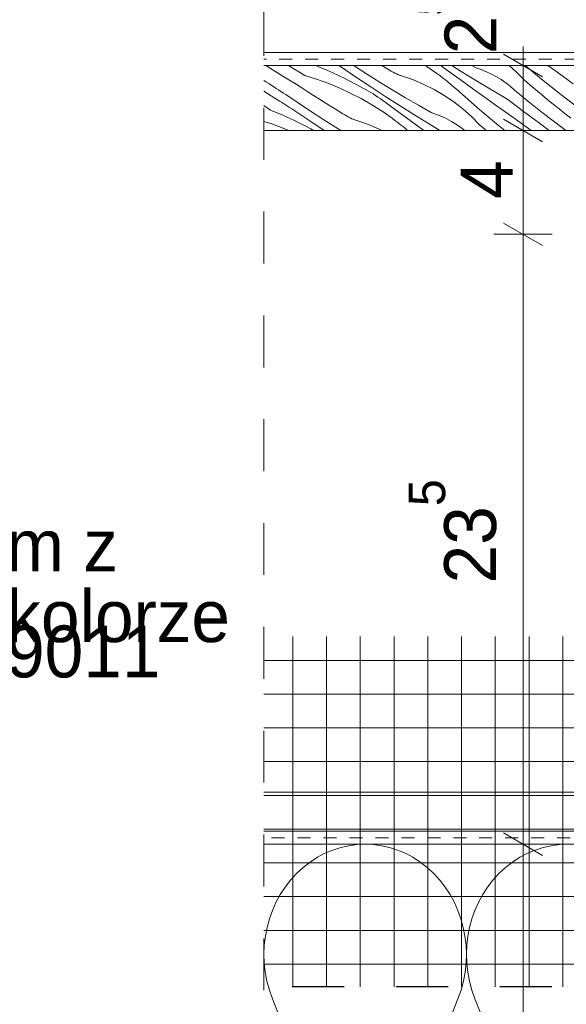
# Model space of a CAD drawing. Extents: x -97824 to -92567, y 98623 to 107276.
# Tile 25 of 31: x -93822 to -93612, y 106481 to 106860. Entities that reach past the tile are written whole.
import ezdxf

# ---------------------------------------------------------------- set-up
doc = ezdxf.new("R2010")
doc.units = 0
doc.header["$MEASUREMENT"] = 0
for name, pattern in [('Dashed', [56.444445, 28.222222, -28.222222]), ('Hidden Line', [10, 5, -5]), ('Przerywana', [40, 20, -20])]:
    doc.linetypes.add(name, pattern=pattern)
for name, color, linetype, lineweight in [('A-Opisy_Nr_Pióra__21', 7, 'Continuous', 13), ('Arch wykończenie_Nr_Pióra__21', 7, 'Continuous', 13), ('Arch wymiary_Nr_Pióra__21', 7, 'Continuous', 13), ('INWENT.ŚCIANY_Nr_Pióra__1', 7, 'Continuous', 25), ('INWENT.ŚCIANY_Nr_Pióra__21', 7, 'Continuous', 13)]:
    doc.layers.add(name, color=color, linetype=linetype, lineweight=lineweight)
doc.layers.add('Arch ocieplenie', color=7, linetype='Continuous')
doc.layers.add('Arch wymiary', color=7, linetype='Continuous')
for name, color, linetype, lineweight, true_color in [('Arch ocieplenie_Nr_Pióra__24', 7, 'Continuous', 13, 0x029e21), ('Arch wykończenie_Nr_Pióra__14', 7, 'Continuous', 18, 0xbd8b17), ('arch wypelnienia_Nr_Pióra__104', 7, 'Continuous', 13, 0x876532), ('arch wypelnienia_Nr_Pióra__2', 7, 'Continuous', 13, 0x7f7f7f)]:
    doc.layers.add(name, color=color, linetype=linetype, lineweight=lineweight, true_color=true_color)
doc.styles.add('GENERATED_STYLE_1', font='txt')
doc.styles.add('GENERATED_STYLE_2', font='txt')
doc.styles.add('GENERATED_STYLE_4', font='txt')
doc.dimstyles.new('GENERATED_STYLE__11', dxfattribs={"dimtxt": 0.18, "dimasz": 27.36, "dimexe": 0.18, "dimexo": 0.0625, "dimgap": 0.09, "dimtad": 0, "dimtih": 1, "dimtoh": 1, "dimdec": 4, "dimzin": 0, "dimdsep": 46, "dimcen": 0.09, "dimadec": 0, "dimazin": 0, "dimtfac": 1, "dimtdec": 4, "dimtmove": 0, "dimatfit": 3, "dimldrblk": 'ARROWHEAD_5', "dimfxl": 0, "dimtolj": 1, "dimtzin": 0, "dimarcsym": 0})
doc.dimstyles.new('GENERATED_STYLE__3', dxfattribs={"dimtxt": 20, "dimasz": 11.4, "dimexe": 0.18, "dimexo": 0, "dimgap": 0.09, "dimtad": 1, "dimdec": 0, "dimlfac": 0.1, "dimzin": 0, "dimdsep": 46, "dimtxsty": 'GENERATED_STYLE_1', "dimblk": 'ARROWHEAD_2', "dimblk1": 'ARROWHEAD_2', "dimblk2": 'ARROWHEAD_2', "dimcen": 0.09, "dimclrd": 7, "dimclre": 7, "dimclrt": 7, "dimazin": 0, "dimtfac": 1, "dimtdec": 4, "dimtmove": 0, "dimatfit": 3, "dimfxl": 0, "dimtolj": 1, "dimtzin": 0, "dimarcsym": 0})

# ---------------------------------------------------------------- blocks, each defined once
blk = doc.blocks.new('*X8')
at = {"layer": 'arch wypelnienia_Nr_Pióra__104', "linetype": 'Continuous'}
for p, q in [((-93723.93, 106840.03), (-93727.33, 106842.19)), ((-93712.38, 106838.31), (-93718.6, 106842.19)), ((-93708.11, 106842.19), (-93706.12, 106841.38)), ((-93698.6, 106841.77), (-93699.27, 106842.19)), ((-93692.81, 106837.86), (-93698.6, 106841.77)), ((-93692.96, 106841.86), (-93693.46, 106842.19)), ((-93688.17, 106838.75), (-93692.96, 106841.86)), ((-93680.43, 106840.85), (-93682.67, 106842.19)), ((-93665.91, 106842.19), (-93665.35, 106841.84)), ((-93665.35, 106841.84), (-93661.49, 106839.15)), ((-93659.32, 106841.75), (-93659.92, 106842.19)), ((-93655.94, 106839.29), (-93659.32, 106841.75)), ((-93652.11, 106839.95), (-93655.68, 106842.19)), ((-93646.41, 106841.31), (-93647.96, 106842.19)), ((-93630.94, 106839.81), (-93633.62, 106842.19)), ((-93621.23, 106836.98), (-93627.43, 106842.19)), ((-93615.33, 106839.76), (-93618.75, 106842.19)), ((-93719.81, 106837.5), (-93723.93, 106840.03)), ((-93712.38, 106838.31), (-93707.89, 106836.93)), ((-93706.12, 106841.38), (-93703.86, 106840.41)), ((-93703.86, 106840.41), (-93701.62, 106839.41)), ((-93701.62, 106839.41), (-93699.4, 106838.37)), ((-93699.4, 106838.37), (-93697.19, 106837.29)), ((-93686.99, 106834), (-93692.81, 106837.86)), ((-93683.33, 106835.7), (-93688.17, 106838.75)), ((-93679.77, 106840.42), (-93680.43, 106840.85)), ((-93679.08, 106840.02), (-93679.77, 106840.42)), ((-93678.39, 106839.65), (-93679.08, 106840.02)), ((-93677.68, 106839.3), (-93678.39, 106839.65)), ((-93676.96, 106838.97), (-93677.68, 106839.3)), ((-93676.23, 106838.67), (-93676.96, 106838.97)), ((-93675.49, 106838.4), (-93676.23, 106838.67)), ((-93674.74, 106838.15), (-93675.49, 106838.4)), ((-93670.55, 106836.69), (-93674.74, 106838.15)), ((-93660.38, 106838.33), (-93661.49, 106839.15)), ((-93659.29, 106837.5), (-93660.38, 106838.33)), ((-93652.55, 106836.84), (-93655.94, 106839.29)), ((-93646.17, 106836.28), (-93652.11, 106839.95)), ((-93644.38, 106840.63), (-93646.41, 106841.31)), ((-93642.39, 106839.83), (-93644.38, 106840.63)), ((-93640.44, 106838.92), (-93642.39, 106839.83)), ((-93638.55, 106837.9), (-93640.44, 106838.92)), ((-93636.73, 106836.78), (-93638.55, 106837.9)), ((-93627.82, 106836.66), (-93630.94, 106839.81)), ((-93608.93, 106835.19), (-93615.33, 106839.76)), ((-93727.14, 106835.83), (-93728.11, 106836.48)), ((-93726.22, 106835.22), (-93727.14, 106835.83)), ((-93725.29, 106834.61), (-93726.22, 106835.22)), ((-93724.36, 106834.01), (-93725.29, 106834.61)), ((-93715.66, 106835.03), (-93719.81, 106837.5)), ((-93713.45, 106833.55), (-93715.66, 106835.03)), ((-93707.89, 106836.93), (-93703.46, 106835.35)), ((-93703.46, 106835.35), (-93699.1, 106833.57)), ((-93697.19, 106837.29), (-93695, 106836.18)), ((-93695, 106836.18), (-93692.83, 106835.04)), ((-93692.83, 106835.04), (-93690.68, 106833.86)), ((-93678.47, 106832.7), (-93683.33, 106835.7)), ((-93666.47, 106834.96), (-93670.55, 106836.69)), ((-93662.5, 106832.97), (-93666.47, 106834.96)), ((-93658.21, 106836.65), (-93659.29, 106837.5)), ((-93657.14, 106835.79), (-93658.21, 106836.65)), ((-93656.07, 106834.92), (-93657.14, 106835.79)), ((-93655.03, 106834.03), (-93656.07, 106834.92)), ((-93649.17, 106834.39), (-93652.55, 106836.84)), ((-93645.78, 106831.95), (-93649.17, 106834.39)), ((-93640.2, 106832.66), (-93646.17, 106836.28)), ((-93634.97, 106835.56), (-93636.73, 106836.78)), ((-93633.28, 106834.23), (-93634.97, 106835.56)), ((-93631.67, 106832.82), (-93633.28, 106834.23)), ((-93625.63, 106834.76), (-93627.82, 106836.66)), ((-93623.43, 106832.87), (-93625.63, 106834.76)), ((-93613.76, 106831), (-93621.23, 106836.98)), ((-93722.16, 106828.53), (-93728.11, 106832.38)), ((-93723.43, 106833.4), (-93724.36, 106834.01)), ((-93722.49, 106832.8), (-93723.43, 106833.4)), ((-93721.56, 106832.2), (-93722.49, 106832.8)), ((-93720.62, 106831.6), (-93721.56, 106832.2)), ((-93719.69, 106831.01), (-93720.62, 106831.6)), ((-93714.96, 106827.79), (-93719.69, 106831.01)), ((-93711.22, 106832.08), (-93713.45, 106833.55)), ((-93708.99, 106830.63), (-93711.22, 106832.08)), ((-93706.75, 106829.19), (-93708.99, 106830.63)), ((-93699.1, 106833.57), (-93694.83, 106831.6)), ((-93694.83, 106831.6), (-93690.65, 106829.45)), ((-93689.72, 106833.38), (-93690.68, 106833.86)), ((-93688.76, 106832.88), (-93689.72, 106833.38)), ((-93687.82, 106832.36), (-93688.76, 106832.88)), ((-93686.89, 106831.82), (-93687.82, 106832.36)), ((-93681.14, 106830.19), (-93686.99, 106834)), ((-93685.97, 106831.26), (-93686.89, 106831.82)), ((-93685.07, 106830.67), (-93685.97, 106831.26)), ((-93684.18, 106830.07), (-93685.07, 106830.67)), ((-93673.56, 106829.77), (-93678.47, 106832.7)), ((-93658.68, 106830.72), (-93662.5, 106832.97)), ((-93655.01, 106828.24), (-93658.68, 106830.72)), ((-93653.99, 106833.13), (-93655.03, 106834.03)), ((-93652.96, 106832.21), (-93653.99, 106833.13)), ((-93645.79, 106825.89), (-93652.96, 106832.21)), ((-93642.38, 106829.52), (-93645.78, 106831.95)), ((-93634.19, 106829.09), (-93640.2, 106832.66)), ((-93626.55, 106828.63), (-93631.67, 106832.82)), ((-93621.2, 106831.01), (-93623.43, 106832.87)), ((-93618.96, 106829.16), (-93621.2, 106831.01)), ((-93606.16, 106825.2), (-93613.76, 106831)), ((-93725.63, 106825.06), (-93728.11, 106826.82)), ((-93721.38, 106828.03), (-93722.16, 106828.53)), ((-93720.59, 106827.52), (-93721.38, 106828.03)), ((-93719.8, 106827.02), (-93720.59, 106827.52)), ((-93719.01, 106826.52), (-93719.8, 106827.02)), ((-93718.22, 106826.02), (-93719.01, 106826.52)), ((-93710.21, 106824.62), (-93714.96, 106827.79)), ((-93704.49, 106827.77), (-93706.75, 106829.19)), ((-93702.23, 106826.37), (-93704.49, 106827.77)), ((-93690.65, 106829.45), (-93686.56, 106827.11)), ((-93686.56, 106827.11), (-93682.59, 106824.59)), ((-93683.31, 106829.44), (-93684.18, 106830.07)), ((-93679.93, 106826.97), (-93683.31, 106829.44)), ((-93675.26, 106826.42), (-93681.14, 106830.19)), ((-93676.56, 106824.51), (-93679.93, 106826.97)), ((-93668.62, 106826.89), (-93673.56, 106829.77)), ((-93663.65, 106824.07), (-93668.62, 106826.89)), ((-93651.5, 106825.52), (-93655.01, 106828.24)), ((-93638.98, 106827.08), (-93642.38, 106829.52)), ((-93632.58, 106822.51), (-93638.98, 106827.08)), ((-93628.11, 106824.48), (-93634.19, 106829.09)), ((-93621.38, 106824.52), (-93626.55, 106828.63)), ((-93616.71, 106827.34), (-93618.96, 106829.16)), ((-93614.44, 106825.53), (-93616.71, 106827.34)), ((-93725.63, 106825.06), (-93723.36, 106824.13)), ((-93723.36, 106824.13), (-93721.1, 106823.17)), ((-93721.1, 106823.17), (-93718.86, 106822.17)), ((-93717.42, 106825.52), (-93718.22, 106826.02)), ((-93716.63, 106825.02), (-93717.42, 106825.52)), ((-93715.84, 106824.53), (-93716.63, 106825.02)), ((-93710.05, 106820.62), (-93715.84, 106824.53)), ((-93705.41, 106821.51), (-93710.21, 106824.62)), ((-93699.96, 106824.98), (-93702.23, 106826.37)), ((-93697.67, 106823.61), (-93699.96, 106824.98)), ((-93697.01, 106823.18), (-93697.67, 106823.61)), ((-93696.33, 106822.78), (-93697.01, 106823.18)), ((-93695.63, 106822.41), (-93696.33, 106822.78)), ((-93682.59, 106824.59), (-93678.73, 106821.9)), ((-93673.18, 106822.05), (-93676.56, 106824.51)), ((-93669.35, 106822.71), (-93675.26, 106826.42)), ((-93663.41, 106819.04), (-93669.35, 106822.71)), ((-93661.62, 106823.39), (-93663.65, 106824.07)), ((-93659.63, 106822.59), (-93661.62, 106823.39)), ((-93648.18, 106822.57), (-93651.5, 106825.52)), ((-93638.47, 106819.74), (-93645.79, 106825.89)), ((-93621.98, 106819.94), (-93628.11, 106824.48)), ((-93616.15, 106820.48), (-93621.38, 106824.52)), ((-93612.15, 106823.75), (-93614.44, 106825.53)), ((-93609.84, 106821.98), (-93612.15, 106823.75)), ((-93728.11, 106820.6), (-93725.13, 106819.69)), ((-93725.13, 106819.69), (-93720.7, 106818.1)), ((-93718.86, 106822.17), (-93716.64, 106821.13)), ((-93716.64, 106821.13), (-93714.43, 106820.05)), ((-93714.43, 106820.05), (-93712.25, 106818.94)), ((-93712.25, 106818.94), (-93710.08, 106817.8)), ((-93704.89, 106817.19), (-93710.05, 106820.62)), ((-93700.58, 106818.46), (-93705.41, 106821.51)), ((-93694.92, 106822.05), (-93695.63, 106822.41)), ((-93694.21, 106821.73), (-93694.92, 106822.05)), ((-93693.48, 106821.43), (-93694.21, 106821.73)), ((-93692.73, 106821.15), (-93693.48, 106821.43)), ((-93691.99, 106820.9), (-93692.73, 106821.15)), ((-93687.8, 106819.45), (-93691.99, 106820.9)), ((-93683.71, 106817.72), (-93687.8, 106819.45)), ((-93677.63, 106821.09), (-93678.73, 106821.9)), ((-93676.53, 106820.25), (-93677.63, 106821.09)), ((-93675.45, 106819.41), (-93676.53, 106820.25)), ((-93674.38, 106818.55), (-93675.45, 106819.41)), ((-93669.8, 106819.6), (-93673.18, 106822.05)), ((-93666.46, 106817.19), (-93669.8, 106819.6)), ((-93660.36, 106817.19), (-93663.41, 106819.04)), ((-93657.68, 106821.68), (-93659.63, 106822.59)), ((-93655.8, 106820.66), (-93657.68, 106821.68)), ((-93653.97, 106819.54), (-93655.8, 106820.66)), ((-93652.21, 106818.31), (-93653.97, 106819.54)), ((-93645.06, 106819.42), (-93648.18, 106822.57)), ((-93642.87, 106817.51), (-93645.06, 106819.42)), ((-93635.29, 106817.19), (-93638.47, 106819.74)), ((-93626.17, 106817.94), (-93632.58, 106822.51)), ((-93618.2, 106817.19), (-93621.98, 106819.94)), ((-93611.78, 106817.19), (-93616.15, 106820.48)), ((-93720.7, 106818.1), (-93718.46, 106817.19)), ((-93710.08, 106817.8), (-93708.98, 106817.19)), ((-93698.52, 106817.19), (-93700.58, 106818.46)), ((-93682.66, 106817.19), (-93683.71, 106817.72)), ((-93673.32, 106817.67), (-93674.38, 106818.55)), ((-93672.75, 106817.19), (-93673.32, 106817.67)), ((-93650.77, 106817.19), (-93652.21, 106818.31)), ((-93642.5, 106817.19), (-93642.87, 106817.51)), ((-93625.11, 106817.19), (-93626.17, 106817.94))]:
    blk.add_line(p, q, dxfattribs=at)
blk = doc.blocks.new('Wypełnienie_4')
at = {"layer": 'arch wypelnienia_Nr_Pióra__104', "linetype": 'Dashed'}
blk.add_blockref('*X8', (0, 0), dxfattribs=at)
blk = doc.blocks.new('Izolacja cieplna 14_16', base_point=(-93260.14, 106342.19))
at = {"layer": 'Arch ocieplenie_Nr_Pióra__24', "linetype": 'Continuous'}
for p, q in [((-93692.38, 106401.79), (-93724.83, 106482.59)), ((-93653.39, 106482.59), (-93685.83, 106401.79)), ((-93614.39, 106401.79), (-93646.84, 106482.59)), ((-93575.39, 106482.59), (-93607.84, 106401.79)), ((-93536.4, 106401.79), (-93568.84, 106482.59)), ((-93497.4, 106482.59), (-93529.85, 106401.79)), ((-93458.4, 106401.79), (-93490.85, 106482.59)), ((-93419.41, 106482.59), (-93451.85, 106401.79)), ((-93380.41, 106401.79), (-93412.85, 106482.59)), ((-93341.41, 106482.59), (-93373.86, 106401.79)), ((-93302.41, 106401.79), (-93334.86, 106482.59)), ((-93263.42, 106482.59), (-93295.86, 106401.79))]:
    blk.add_line(p, q, dxfattribs=at)
for centre, start_param, end_param in [((-93689.11, 106499.65), 1.158003, 5.125183), ((-93611.11, 106499.65), 1.158003, 5.125183), ((-93533.12, 106499.65), 1.158003, 5.125183), ((-93455.13, 106499.65), 1.158003, 5.125183), ((-93377.13, 106499.65), 1.158003, 5.125183), ((-93299.14, 106499.65), 1.158003, 5.125183), ((-93728.1, 106384.72), 0, 1.983589), ((-93650.11, 106384.72), 4.299595, 8.266774), ((-93572.12, 106384.72), 4.299595, 8.266774), ((-93494.12, 106384.72), 4.299595, 8.266774), ((-93416.13, 106384.72), 4.299595, 8.266774), ((-93338.14, 106384.72), 4.299595, 8.266774), ((-93260.14, 106384.72), 4.299596, 6.283185)]:
    blk.add_ellipse(centre, major_axis=(0, -42.53), ratio=0.916806, start_param=start_param, end_param=end_param, dxfattribs=at)
blk = doc.blocks.new('*D65')
at = {"layer": 'Arch wymiary_Nr_Pióra__21', "linetype": 'Continuous'}
for p, q in [((-93635.78, 105926.52), (-93620.78, 105917.86)), ((-93617.03, 105922.19), (-93639.53, 105922.19)), ((-93628.28, 105872.19), (-93628.28, 105922.19)), ((-93635.78, 105876.52), (-93620.78, 105867.86)), ((-93617.03, 105872.19), (-93639.53, 105872.19)), ((-93628.28, 105864.85), (-93628.28, 105872.19))]:
    blk.add_line(p, q, dxfattribs=at)
at = {"layer": 'Arch wymiary_Nr_Pióra__21', "char_height": 20, "attachment_point": 7, "rotation": 90}
for s, insert, style in [('{2\\A1{\\H0.7x;\\S5^  ;}}', (-93638.53, 106846.53), 'GENERATED_STYLE_2'), ('{4}', (-93632.28, 106790.79), 'GENERATED_STYLE_1'), ('{23\\A1{\\H0.7x;\\S5^  ;}}', (-93638.41, 106642.67), 'GENERATED_STYLE_2'), ('{20}', (-93632.28, 106429.39), 'GENERATED_STYLE_1'), ('{42}', (-93632.28, 106119.39), 'GENERATED_STYLE_1'), ('{5}', (-93632.28, 105890.79), 'GENERATED_STYLE_1')]:
    blk.add_mtext(s, dxfattribs=dict(at, insert=insert, style=style))
blk = doc.blocks.new('ARROWHEAD_2')
at = {"color": 0, "linetype": 'Continuous', "lineweight": 0}
for p, q in [((-0.378, -0.655), (0.378, 0.655)), ((0, 0), (-1, 0))]:
    blk.add_line(p, q, dxfattribs=at)
blk = doc.blocks.new('*D66')
at = {"layer": 'Arch wymiary_Nr_Pióra__21', "linetype": 'Continuous'}
for p, q in [((-93635.78, 106346.52), (-93620.78, 106337.86)), ((-93617.03, 106342.19), (-93639.53, 106342.19)), ((-93628.28, 105922.19), (-93628.28, 106342.19)), ((-93635.78, 105926.52), (-93620.78, 105917.86)), ((-93617.03, 105922.19), (-93639.53, 105922.19))]:
    blk.add_line(p, q, dxfattribs=at)
at = {"layer": 'Arch wymiary_Nr_Pióra__21', "char_height": 20, "attachment_point": 7, "rotation": 90}
for s, insert, style in [('{2\\A1{\\H0.7x;\\S5^  ;}}', (-93638.53, 106846.53), 'GENERATED_STYLE_2'), ('{4}', (-93632.28, 106790.79), 'GENERATED_STYLE_1'), ('{23\\A1{\\H0.7x;\\S5^  ;}}', (-93638.41, 106642.67), 'GENERATED_STYLE_2'), ('{20}', (-93632.28, 106429.39), 'GENERATED_STYLE_1'), ('{42}', (-93632.28, 106119.39), 'GENERATED_STYLE_1'), ('{5}', (-93632.28, 105890.79), 'GENERATED_STYLE_1')]:
    blk.add_mtext(s, dxfattribs=dict(at, insert=insert, style=style))
blk = doc.blocks.new('*D67')
at = {"layer": 'Arch wymiary_Nr_Pióra__21', "linetype": 'Continuous'}
for p, q in [((-93635.78, 106546.52), (-93620.78, 106537.86)), ((-93617.03, 106542.19), (-93639.53, 106542.19)), ((-93628.28, 106342.19), (-93628.28, 106542.19)), ((-93635.78, 106346.52), (-93620.78, 106337.86)), ((-93617.03, 106342.19), (-93639.53, 106342.19))]:
    blk.add_line(p, q, dxfattribs=at)
at = {"layer": 'Arch wymiary_Nr_Pióra__21', "char_height": 20, "attachment_point": 7, "rotation": 90}
for s, insert, style in [('{2\\A1{\\H0.7x;\\S5^  ;}}', (-93638.53, 106846.53), 'GENERATED_STYLE_2'), ('{4}', (-93632.28, 106790.79), 'GENERATED_STYLE_1'), ('{23\\A1{\\H0.7x;\\S5^  ;}}', (-93638.41, 106642.67), 'GENERATED_STYLE_2'), ('{20}', (-93632.28, 106429.39), 'GENERATED_STYLE_1'), ('{42}', (-93632.28, 106119.39), 'GENERATED_STYLE_1'), ('{5}', (-93632.28, 105890.79), 'GENERATED_STYLE_1')]:
    blk.add_mtext(s, dxfattribs=dict(at, insert=insert, style=style))
blk = doc.blocks.new('*D68')
at = {"layer": 'Arch wymiary_Nr_Pióra__21', "linetype": 'Continuous'}
for p, q in [((-93635.78, 106781.52), (-93620.78, 106772.86)), ((-93617.03, 106777.19), (-93639.53, 106777.19)), ((-93628.28, 106542.19), (-93628.28, 106777.19)), ((-93635.78, 106546.52), (-93620.78, 106537.86)), ((-93617.03, 106542.19), (-93639.53, 106542.19))]:
    blk.add_line(p, q, dxfattribs=at)
at = {"layer": 'Arch wymiary_Nr_Pióra__21', "char_height": 20, "attachment_point": 7, "rotation": 90}
for s, insert, style in [('{2\\A1{\\H0.7x;\\S5^  ;}}', (-93638.53, 106846.53), 'GENERATED_STYLE_2'), ('{4}', (-93632.28, 106790.79), 'GENERATED_STYLE_1'), ('{23\\A1{\\H0.7x;\\S5^  ;}}', (-93638.41, 106642.67), 'GENERATED_STYLE_2'), ('{20}', (-93632.28, 106429.39), 'GENERATED_STYLE_1'), ('{42}', (-93632.28, 106119.39), 'GENERATED_STYLE_1'), ('{5}', (-93632.28, 105890.79), 'GENERATED_STYLE_1')]:
    blk.add_mtext(s, dxfattribs=dict(at, insert=insert, style=style))
blk = doc.blocks.new('*D69')
at = {"layer": 'Arch wymiary_Nr_Pióra__21', "linetype": 'Continuous'}
for p, q in [((-93635.78, 106821.52), (-93620.78, 106812.86)), ((-93617.03, 106817.19), (-93639.53, 106817.19)), ((-93628.28, 106777.19), (-93628.28, 106817.19)), ((-93635.78, 106781.52), (-93620.78, 106772.86)), ((-93617.03, 106777.19), (-93639.53, 106777.19))]:
    blk.add_line(p, q, dxfattribs=at)
at = {"layer": 'Arch wymiary_Nr_Pióra__21', "char_height": 20, "attachment_point": 7, "rotation": 90}
for s, insert, style in [('{2\\A1{\\H0.7x;\\S5^  ;}}', (-93638.53, 106846.53), 'GENERATED_STYLE_2'), ('{4}', (-93632.28, 106790.79), 'GENERATED_STYLE_1'), ('{23\\A1{\\H0.7x;\\S5^  ;}}', (-93638.41, 106642.67), 'GENERATED_STYLE_2'), ('{20}', (-93632.28, 106429.39), 'GENERATED_STYLE_1'), ('{42}', (-93632.28, 106119.39), 'GENERATED_STYLE_1'), ('{5}', (-93632.28, 105890.79), 'GENERATED_STYLE_1')]:
    blk.add_mtext(s, dxfattribs=dict(at, insert=insert, style=style))
blk = doc.blocks.new('*D70')
at = {"layer": 'Arch wymiary_Nr_Pióra__21', "linetype": 'Continuous'}
for p, q in [((-93628.28, 106842.19), (-93628.28, 106849.53)), ((-93620.78, 106837.86), (-93635.78, 106846.52)), ((-93617.03, 106842.19), (-93639.53, 106842.19)), ((-93628.28, 106817.19), (-93628.28, 106842.19)), ((-93635.78, 106821.52), (-93620.78, 106812.86)), ((-93617.03, 106817.19), (-93639.53, 106817.19))]:
    blk.add_line(p, q, dxfattribs=at)
at = {"layer": 'Arch wymiary_Nr_Pióra__21', "char_height": 20, "attachment_point": 7, "rotation": 90}
for s, insert, style in [('{2\\A1{\\H0.7x;\\S5^  ;}}', (-93638.53, 106846.53), 'GENERATED_STYLE_2'), ('{4}', (-93632.28, 106790.79), 'GENERATED_STYLE_1'), ('{23\\A1{\\H0.7x;\\S5^  ;}}', (-93638.41, 106642.67), 'GENERATED_STYLE_2'), ('{20}', (-93632.28, 106429.39), 'GENERATED_STYLE_1'), ('{42}', (-93632.28, 106119.39), 'GENERATED_STYLE_1'), ('{5}', (-93632.28, 105890.79), 'GENERATED_STYLE_1')]:
    blk.add_mtext(s, dxfattribs=dict(at, insert=insert, style=style))
blk = doc.blocks.new('ARROWHEAD_5')
at = {"color": 0, "linetype": 'Continuous', "lineweight": 0}
blk.add_line((0, 0), (-1, 0), dxfattribs=at)
blk.add_solid([(-1, 0.2679), (0, 0), (-1, -0.2679), (-1, 0.2679)], dxfattribs=at)

msp = doc.modelspace()

# ---------------------------------------------------------------- hatches: boundary and pattern name
at = {"layer": 'arch wypelnienia_Nr_Pióra__2', "linetype": 'Continuous'}
h = msp.add_hatch(dxfattribs=at)
h.set_pattern_fill('Izolacja_twarda', color=256, style=0, pattern_type=2)
h.set_pattern_definition([(0, (0, 0), (0, 12.9999995), []), (90, (0, 0), (-12.9999995, 0), [])])
h.paths.add_polyline_path([(-93728.11, 106622.19), (-93728.11, 106487.19), (-93260.14, 106487.19), (-93260.14, 106622.19)], flags=0)

# ---------------------------------------------------------------- linework, layer by layer
at = {"layer": 'Arch wykończenie_Nr_Pióra__14', "linetype": 'Continuous'}
for p, q in [((-93728.11, 106842.19), (-93205.14, 106842.19)), ((-93728.11, 106817.19), (-93205.14, 106817.19)), ((-92697.18, 106562.19), (-93728.11, 106562.19))]:
    msp.add_line(p, q, dxfattribs=at)
at = {"layer": 'Arch wykończenie_Nr_Pióra__21', "linetype": 'Continuous'}
for p, q in [((-92697.18, 106847.19), (-93728.11, 106847.19)), ((-93260.14, 106547.19), (-93728.11, 106547.19)), ((-93260.14, 106542.19), (-93728.11, 106542.19))]:
    msp.add_line(p, q, dxfattribs=at)
at = {"layer": 'INWENT.ŚCIANY_Nr_Pióra__1', "linetype": 'Przerywana'}
msp.add_line((-92697.18, 106487.19), (-93728.11, 106487.19), dxfattribs=at)
at = {"layer": 'INWENT.ŚCIANY_Nr_Pióra__21', "linetype": 'Przerywana'}
msp.add_line((-93728.11, 107225.92), (-93728.11, 104962.03), dxfattribs=at)
at = {"layer": 'INWENT.ŚCIANY_Nr_Pióra__21', "linetype": 'Hidden Line'}
for p, q in [((-92697.18, 106844.69), (-93728.11, 106844.69)), ((-93260.14, 106544.69), (-93728.11, 106544.69))]:
    msp.add_line(p, q, dxfattribs=at)

# ---------------------------------------------------------------- block references
at = {"layer": 'Arch ocieplenie', "color": 104, "linetype": 'Continuous', "lineweight": 20, "true_color": 0x029e21}
msp.add_blockref('Izolacja cieplna 14_16', (-93260.14, 106342.19), dxfattribs=at)
at = {"layer": 'arch wypelnienia_Nr_Pióra__104', "linetype": 'Dashed'}
msp.add_blockref('Wypełnienie_4', (0, 0), dxfattribs=at)

# ---------------------------------------------------------------- texts
at = {"layer": 'A-Opisy_Nr_Pióra__21', "linetype": 'Continuous', "insert": (-93995.39, 106633.85), "char_height": 20, "width": 255.436, "attachment_point": 4, "line_spacing_factor": 0.408222, "style": 'GENERATED_STYLE_4'}
msp.add_mtext('{rynna D150 mm z blachy\\Ppowlekanej w kolorze \\Pczarnym RAL 9011}', dxfattribs=at)

# ---------------------------------------------------------------- dimensions: what is measured, and where the dimension line sits
at = {"layer": 'Arch wymiary', "linetype": 'Continuous'}
for base, p1, p2, picture, middle in [((-93628.28, 105872.19), (-93648.27, 105872.19), (-93639.94, 105922.19), '*D65', (-93642.28, 105898.38)), ((-93628.28, 105872.19), (-93639.94, 105922.19), (-93646.87, 106342.19), '*D66', (-93642.28, 106134.57)), ((-93628.28, 105872.19), (-93646.87, 106342.19), (-93633.9, 106542.19), '*D67', (-93642.28, 106444.57)), ((-93628.2804, 105872.1891), (-93633.898, 106542.1891), (-93505.1433, 106777.1909), '*D68', (-93642.2804, 106677.866)), ((-93628.28, 105872.19), (-93505.14, 106777.19), (-93520.34, 106817.19), '*D69', (-93642.28, 106798.38)), ((-93628.2803597, 105872.1890641), (-93520.3433288, 106817.1909188), (-93623.8756115, 106842.1909191), '*D70', (-93642.2803597, 106874.1374191))]:
    dim = msp.add_linear_dim(base=base, p1=p1, p2=p2, angle=90, dimstyle='GENERATED_STYLE__3', dxfattribs=at)
    dim.commit()
    dim.dimension.update_dxf_attribs({"geometry": picture, "text_midpoint": middle})

# ---------------------------------------------------------------- leaders
at = {"layer": 'A-Opisy_Nr_Pióra__21', "linetype": 'Continuous', "annotation_type": 0, "has_hookline": 1, "hookline_direction": 1, "text_width": 183.81}
msp.add_leader([(-93512.94, 106757.88), (-93610.9, 106984.75), (-93580.25, 106984.75)], dimstyle='GENERATED_STYLE__11', dxfattribs=at)

doc.saveas('drawing.dxf')
